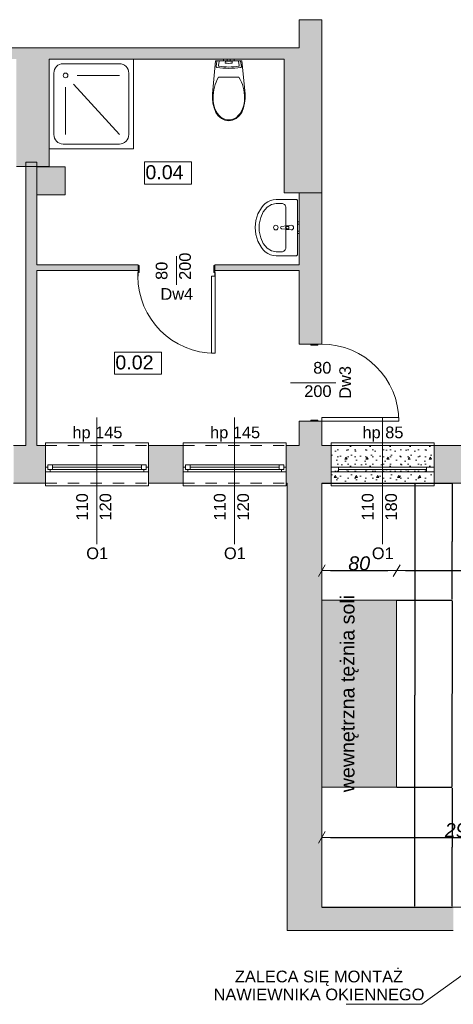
# Model space of a CAD drawing. Header units: millimetres. Extents: x 922208 to 1069538, y -182208 to -99877.
# Tile 224 of 256: x 967882 to 972512, y -145371 to -134852. Entities that reach past the tile are written whole.
import ezdxf

# ---------------------------------------------------------------- set-up
doc = ezdxf.new("R2010")
doc.units = ezdxf.units.MM
doc.header["$MEASUREMENT"] = 0
doc.linetypes.add('HIDDEN', pattern=[20, 10, -10])
doc.linetypes.add('Przerywana', pattern=[240, 120, -120])
for name, color, linetype, lineweight in [('IS_POWRÓT', 5, 'HIDDEN', 30), ('Nowe_0_Nr_pióra__75', 6, 'Continuous', 15), ('Nowe_210-A Pomieszczenia_Nr_pióra__41', 7, 'Continuous', 15), ('Nowe_220-A Ściany_Nr_pióra__19', 255, 'Continuous', 0), ('Nowe_220-A Ściany_Nr_pióra__20', 1, 'Continuous', 13), ('Nowe_220-A Ściany_Nr_pióra__23', 7, 'Continuous', 15), ('Nowe_220-A Ściany_Nr_pióra__27', 7, 'Continuous', 25), ('Nowe_220-A Ściany_Nr_pióra__3', 7, 'Continuous', 13), ('Nowe_220-A Ściany_Nr_pióra__41', 7, 'Continuous', 15), ('Nowe_220-A Ściany_Nr_pióra__60', 230, 'Continuous', 13), ('Nowe_220-A Ściany_Nr_pióra__7', 7, 'Continuous', 13)]:
    doc.layers.add(name, color=color, linetype=linetype, lineweight=lineweight)
doc.layers.add('Nowe_220-A Ściany_Nr_pióra__118', color=7, linetype='Continuous', lineweight=13, true_color=0x573938)
doc.layers.add('Nowe_220-A Ściany_Nr_pióra__45', color=7, linetype='Continuous', lineweight=15, true_color=0x40a5ff)
doc.layers.add('Nowe_299-A Wymiary Opisy', color=7, linetype='Continuous')
doc.styles.add('STYL_AUTOMATYCZNY_1', font='arial.ttf')
doc.styles.add('STYL_AUTOMATYCZNY_3', font='ariali.ttf')
doc.dimstyles.new('STYL_AUTOMATYCZNY__1', dxfattribs={"dimtxt": 150, "dimasz": 95, "dimexe": 0.18, "dimexo": 0.0625, "dimgap": 0, "dimtad": 1, "dimtih": 1, "dimtoh": 1, "dimdec": 0, "dimlfac": 0.1, "dimzin": 0, "dimdsep": 46, "dimtxsty": 'STYL_AUTOMATYCZNY_3', "dimblk": 'ARROWHEAD_2', "dimblk1": 'ARROWHEAD_2', "dimblk2": 'ARROWHEAD_2', "dimcen": 0.09, "dimse1": 1, "dimse2": 1, "dimclrd": 7, "dimclre": 7, "dimclrt": 7, "dimadec": 1, "dimazin": 0, "dimtfac": 1, "dimtdec": 4, "dimtmove": 0, "dimatfit": 3, "dimfxl": 1, "dimtolj": 1, "dimtzin": 0, "dimarcsym": 0})
doc.dimstyles.new('STYL_AUTOMATYCZNY__2', dxfattribs={"dimtxt": 0.18, "dimasz": 9.12, "dimexe": 0.18, "dimexo": 0.0625, "dimgap": 0, "dimtad": 0, "dimtih": 1, "dimtoh": 1, "dimdec": 4, "dimzin": 0, "dimdsep": 46, "dimtxsty": 'Standard', "dimcen": 0.09, "dimadec": 0, "dimazin": 0, "dimtfac": 1, "dimtdec": 4, "dimtmove": 0, "dimatfit": 3, "dimldrblk": 'ARROWHEAD_5', "dimfxl": 1, "dimtolj": 1, "dimtzin": 0, "dimarcsym": 0})

# ---------------------------------------------------------------- blocks, each defined once
blk = doc.blocks.new('ARROWHEAD_2')
at = {"color": 0, "linetype": 'Continuous', "lineweight": 0}
for p, q in [((0, 0), (-1, 0)), ((-0.38, -0.66), (0.38, 0.66))]:
    blk.add_line(p, q, dxfattribs=at)
blk = doc.blocks.new('*D518')
at = {"layer": 'Defpoints', "color": 0, "linetype": 'Continuous', "lineweight": 30, "transparency": 16777216}
for p in [(974087, -117035), (971107, -117780), (974087, -117780)]:
    blk.add_point(p, dxfattribs=at)
at = {"layer": 'Nowe_299-A Wymiary Opisy', "color": 7, "linetype": 'Continuous', "lineweight": -2, "transparency": 16777216}
blk.add_line((971202, -117035), (973992, -117035), dxfattribs=at)
at = {"layer": 'Nowe_299-A Wymiary Opisy', "color": 7, "linetype": 'Continuous', "lineweight": -2, "transparency": 16777216, "xscale": 95, "yscale": 95, "zscale": 95, "rotation": 180}
blk.add_blockref('ARROWHEAD_2', (971107, -117035), dxfattribs=at)
at = {"layer": 'Nowe_299-A Wymiary Opisy', "color": 7, "linetype": 'Continuous', "lineweight": -2, "transparency": 16777216, "xscale": 95, "yscale": 95, "zscale": 95}
blk.add_blockref('ARROWHEAD_2', (974087, -117035), dxfattribs=at)
at = {"layer": 'Nowe_299-A Wymiary Opisy', "color": 7, "linetype": 'Continuous', "lineweight": 5, "transparency": 16777216, "insert": (972596, -116959), "char_height": 150, "attachment_point": 5, "style": 'STYL_AUTOMATYCZNY_3'}
blk.add_mtext('\\A1;298', dxfattribs=at)
blk = doc.blocks.new('*D521')
at = {"layer": 'Defpoints', "color": 0, "linetype": 'Continuous', "lineweight": 30, "transparency": 16777216}
for p in [(971107, -113250), (972101, -113250), (971107, -117780)]:
    blk.add_point(p, dxfattribs=at)
at = {"layer": 'Nowe_299-A Wymiary Opisy', "color": 0, "linetype": 'Continuous', "lineweight": -2, "transparency": 16777216}
for p, q in [((971107, -113250), (972101, -113250)), ((972101, -113259), (972101, -115515)), ((972101, -117771), (972101, -115516)), ((971107, -117780), (972101, -117780))]:
    blk.add_line(p, q, dxfattribs=at)
at = {"layer": 'Nowe_299-A Wymiary Opisy', "color": 0, "linetype": 'Continuous', "lineweight": 30, "transparency": 16777216}
for points in [[(972100, -113259), (972103, -113259), (972101, -113250)], [(972100, -117771), (972103, -117771), (972101, -117780)]]:
    blk.add_solid(points, dxfattribs=at)
at = {"layer": 'Nowe_299-A Wymiary Opisy', "color": 0, "linetype": 'Continuous', "lineweight": 5, "transparency": 16777216, "insert": (972101, -115516), "char_height": 0.18, "attachment_point": 5, "rotation": 90}
blk.add_mtext('\\A1;4530.0000', dxfattribs=at)
blk = doc.blocks.new('ARROWHEAD_5')
at = {"linetype": 'Continuous', "lineweight": 0}
blk.add_hatch(color=0, dxfattribs=at).paths.add_polyline_path([(-1, 0.2679), (0, 0), (-1, -0.2679)])
at = {"color": 0, "linetype": 'Continuous', "lineweight": 0}
blk.add_line((0, 0), (-1, 0), dxfattribs=at)
blk = doc.blocks.new('*D525')
at = {"layer": 'Defpoints', "color": 0, "linetype": 'Continuous', "lineweight": 30, "transparency": 16777216}
for p in [(971907, -114185), (971107, -114500), (971907, -114500)]:
    blk.add_point(p, dxfattribs=at)
at = {"layer": 'Nowe_299-A Wymiary Opisy', "color": 7, "linetype": 'Continuous', "lineweight": -2, "transparency": 16777216}
blk.add_line((971202, -114185), (971812, -114185), dxfattribs=at)
at = {"layer": 'Nowe_299-A Wymiary Opisy', "color": 7, "linetype": 'Continuous', "lineweight": -2, "transparency": 16777216, "xscale": 95, "yscale": 95, "zscale": 95, "rotation": 180}
blk.add_blockref('ARROWHEAD_2', (971107, -114185), dxfattribs=at)
at = {"layer": 'Nowe_299-A Wymiary Opisy', "color": 7, "linetype": 'Continuous', "lineweight": -2, "transparency": 16777216, "xscale": 95, "yscale": 95, "zscale": 95}
blk.add_blockref('ARROWHEAD_2', (971907, -114185), dxfattribs=at)
at = {"layer": 'Nowe_299-A Wymiary Opisy', "color": 7, "linetype": 'Continuous', "lineweight": 5, "transparency": 16777216, "insert": (971507, -114109), "char_height": 150, "attachment_point": 5, "style": 'STYL_AUTOMATYCZNY_3'}
blk.add_mtext('\\A1;80', dxfattribs=at)
blk = doc.blocks.new('*D526')
at = {"layer": 'Defpoints', "color": 0, "linetype": 'Continuous', "lineweight": 30, "transparency": 16777216}
for p in [(974087, -113250), (974087, -114185), (971907, -114500)]:
    blk.add_point(p, dxfattribs=at)
at = {"layer": 'Nowe_299-A Wymiary Opisy', "color": 7, "linetype": 'Continuous', "lineweight": -2, "transparency": 16777216}
blk.add_line((972002, -114185), (973992, -114185), dxfattribs=at)
at = {"layer": 'Nowe_299-A Wymiary Opisy', "color": 7, "linetype": 'Continuous', "lineweight": -2, "transparency": 16777216, "xscale": 95, "yscale": 95, "zscale": 95, "rotation": 180}
blk.add_blockref('ARROWHEAD_2', (971907, -114185), dxfattribs=at)
at = {"layer": 'Nowe_299-A Wymiary Opisy', "color": 7, "linetype": 'Continuous', "lineweight": -2, "transparency": 16777216, "xscale": 95, "yscale": 95, "zscale": 95}
blk.add_blockref('ARROWHEAD_2', (974087, -114185), dxfattribs=at)
at = {"layer": 'Nowe_299-A Wymiary Opisy', "color": 7, "linetype": 'Continuous', "lineweight": 5, "transparency": 16777216, "insert": (972997, -114109), "char_height": 150, "attachment_point": 5, "style": 'STYL_AUTOMATYCZNY_3'}
blk.add_mtext('\\A1;218', dxfattribs=at)
blk = doc.blocks.new('*D527')
at = {"layer": 'Defpoints', "color": 0, "linetype": 'Continuous', "lineweight": 30, "transparency": 16777216}
for p in [(971907, -116500), (972500, -116500), (971107, -117780)]:
    blk.add_point(p, dxfattribs=at)
at = {"layer": 'Nowe_299-A Wymiary Opisy', "color": 0, "linetype": 'Continuous', "lineweight": -2, "transparency": 16777216}
for p, q in [((971907, -116500), (972500, -116500)), ((972500, -116509), (972500, -117140)), ((972500, -117771), (972500, -117141)), ((971107, -117780), (972500, -117780))]:
    blk.add_line(p, q, dxfattribs=at)
at = {"layer": 'Nowe_299-A Wymiary Opisy', "color": 0, "linetype": 'Continuous', "lineweight": 30, "transparency": 16777216}
for points in [[(972499, -116509), (972502, -116509), (972500, -116500)], [(972499, -117771), (972502, -117771), (972500, -117780)]]:
    blk.add_solid(points, dxfattribs=at)
at = {"layer": 'Nowe_299-A Wymiary Opisy', "color": 0, "linetype": 'Continuous', "lineweight": 5, "transparency": 16777216, "insert": (972500, -117141), "char_height": 0.18, "attachment_point": 5, "rotation": 90}
blk.add_mtext('\\A1;1280.0000', dxfattribs=at)
blk = doc.blocks.new('*D528')
at = {"layer": 'Defpoints', "color": 0, "linetype": 'Continuous', "lineweight": 30, "transparency": 16777216}
for p in [(971907, -114500), (972500, -114500), (971907, -116500)]:
    blk.add_point(p, dxfattribs=at)
at = {"layer": 'Nowe_299-A Wymiary Opisy', "color": 0, "linetype": 'Continuous', "lineweight": -2, "transparency": 16777216}
for p, q in [((971907, -114500), (972500, -114500)), ((972500, -114509), (972500, -115500)), ((972500, -116491), (972500, -115501)), ((971907, -116500), (972500, -116500))]:
    blk.add_line(p, q, dxfattribs=at)
at = {"layer": 'Nowe_299-A Wymiary Opisy', "color": 0, "linetype": 'Continuous', "lineweight": 30, "transparency": 16777216}
for points in [[(972499, -114509), (972502, -114509), (972500, -114500)], [(972499, -116491), (972502, -116491), (972500, -116500)]]:
    blk.add_solid(points, dxfattribs=at)
at = {"layer": 'Nowe_299-A Wymiary Opisy', "color": 0, "linetype": 'Continuous', "lineweight": 5, "transparency": 16777216, "insert": (972500, -115501), "char_height": 0.18, "attachment_point": 5, "rotation": 90}
blk.add_mtext('\\A1;2000.0000', dxfattribs=at)
blk = doc.blocks.new('*D529')
at = {"layer": 'Defpoints', "color": 0, "linetype": 'Continuous', "lineweight": 30, "transparency": 16777216}
for p in [(971107, -113250), (972500, -113250), (971907, -114500)]:
    blk.add_point(p, dxfattribs=at)
at = {"layer": 'Nowe_299-A Wymiary Opisy', "color": 0, "linetype": 'Continuous', "lineweight": -2, "transparency": 16777216}
for p, q in [((971107, -113250), (972500, -113250)), ((972500, -113259), (972500, -113875)), ((972500, -114491), (972500, -113876)), ((971907, -114500), (972500, -114500))]:
    blk.add_line(p, q, dxfattribs=at)
at = {"layer": 'Nowe_299-A Wymiary Opisy', "color": 0, "linetype": 'Continuous', "lineweight": 30, "transparency": 16777216}
for points in [[(972499, -113259), (972502, -113259), (972500, -113250)], [(972499, -114491), (972502, -114491), (972500, -114500)]]:
    blk.add_solid(points, dxfattribs=at)
at = {"layer": 'Nowe_299-A Wymiary Opisy', "color": 0, "linetype": 'Continuous', "lineweight": 5, "transparency": 16777216, "insert": (972500, -113876), "char_height": 0.18, "attachment_point": 5, "rotation": 90}
blk.add_mtext('\\A1;1250.0000', dxfattribs=at)
blk = doc.blocks.new('parter01')
at = {"layer": 'Nowe_220-A Ściany_Nr_pióra__118', "linetype": 'Continuous', "lineweight": 0, "true_color": 0x573938}
h = blk.add_hatch(dxfattribs=at)
h.set_pattern_fill('BETON_LEKKI', color=39, scale=10, style=0, pattern_type=2)
h.set_pattern_definition([(0, (889452.8, -161761.4), (0, 389.7114), [24.375, -200.625]), (0, (889565.3, -161566.55), (0, 389.7114), [24.375, -200.625]), (60, (889452.8, -161761.4), (-337.5, 194.8557), [24.375, -200.625]), (60, (889677.8, -161761.4), (-337.5, 194.8557), [24.375, -200.625]), (120, (889477.17, -161761.4), (337.5, 194.8557), [24.375, -200.625]), (120, (889702.17, -161761.4), (337.5, 194.8557), [24.375, -200.625]), (0, (889452.795, -161723.9), (0, 75), [0, -75, 0, -112.5]), (45, (889490.295, -161723.9), (-53.03301, 53.03301), [0, -56.25, 0, -93.75])])
h.paths.add_polyline_path([(972306.55073, -113250.02068), (972306.55073, -112850.02068), (971206.55073, -112850.02068), (971206.55073, -113250.02068)])
at = {"layer": 'Nowe_220-A Ściany_Nr_pióra__118', "linetype": 'Continuous', "lineweight": 0, "true_color": 0x150e0e}
blk.add_hatch(color=28, dxfattribs=at).paths.add_polyline_path([(971106.55073, -116500.02068), (971906.55073, -116500.02068), (971906.55073, -114500.02068), (971106.55073, -114500.02068)])
at = {"layer": 'Nowe_220-A Ściany_Nr_pióra__19', "linetype": 'Continuous', "lineweight": 0}
for points in [[(971106.55073, -108600.02068), (971106.55073, -108300.02068), (970866.55073, -108300.02068), (970866.55073, -108600.02068)], [(970706.55073, -108600.02075), (965046.55068, -108600.02075), (965046.55068, -108720.02068), (970706.55073, -108720.02068)], [(971106.55073, -110150.02068), (971106.55073, -108600.02068), (970706.55073, -108600.02068), (970706.55073, -110150.02068)], [(967846.55073, -108720.02068), (967846.55073, -109870.02068), (968196.55073, -109870.02068), (968196.55073, -108720.02068)], [(968066.55073, -112850.02068), (968066.55073, -109820.3546), (967946.55073, -109820.3546), (967946.55073, -112850.02068)], [(968066.55073, -109872.57718), (968066.55073, -110172.57718), (968366.55073, -110172.57718), (968366.55073, -109872.57718)], [(971106.55074, -110150.02068), (970866.55073, -110150.02068), (970866.55073, -111767.85763), (971106.55074, -111767.85763)], [(968066.55073, -110920.02067), (968066.55073, -110980.02068), (969146.55074, -110980.02068), (969146.55074, -110920.02067)], [(969966.55072, -110920.02067), (969966.55072, -110980.02068), (970866.55073, -110980.02068), (970866.55073, -110920.02067)], [(970866.55073, -112850.02068), (971106.55074, -112850.02068), (971106.55074, -112587.85762), (970866.55073, -112587.85762)], [(967816.55071, -113250.02068), (968157.40113, -113250.02068), (968157.40113, -112850.0207), (967816.55071, -112850.0207)], [(969257.40112, -113250.02068), (969627.2923, -113250.02068), (969627.2923, -112850.02069), (969257.40112, -112850.02069)], [(970727.29229, -113250.02068), (971206.55079, -113250.02068), (971206.55079, -112850.02069), (970727.29229, -112850.02069)], [(972306.55066, -113250.02068), (972706.5507, -113250.02068), (972706.5507, -112850.02065), (972306.55066, -112850.02076)], [(971106.55073, -117780.02068), (971106.55073, -113250.02068), (970736.55073, -113250.02068), (970736.55073, -117780.02068)], [(971106.55073, -117780.02068), (970736.55073, -118030.02068), (971106.55073, -118030.02068)], [(971106.55073, -117780.02068), (970736.55073, -117780.02068), (970736.55073, -118030.02068)], [(971106.55073, -117780.02063), (971106.55073, -118030.02068), (972511.55072, -118030.02068), (972511.55072, -117780.02063)]]:
    blk.add_hatch(color=255, dxfattribs=at).paths.add_polyline_path(points)
at = {"layer": 'Nowe_0_Nr_pióra__75', "color": 6, "linetype": 'Continuous', "lineweight": 0}
for p, q in [((970011.38468, -108744.76807), (970004.13727, -108789.8435)), ((970213.35207, -108741.08931), (970015.52956, -108741.08931)), ((970057.44082, -108720.02068), (970074.13573, -108720.02068)), ((970057.44082, -108740.02068), (970057.44082, -108720.02068)), ((970057.44082, -108740.02068), (970074.13573, -108740.02068)), ((970074.13573, -108720.02068), (970098.44082, -108720.02068)), ((970074.13573, -108740.02068), (970098.44082, -108740.02068)), ((970079.09346, -108745.4338), (970076.608, -108760.8949)), ((970148.08929, -108744.17206), (970080.79235, -108744.17206)), ((970098.44082, -108720.02068), (970103.12711, -108720.02068)), ((970098.44082, -108740.02068), (970098.44082, -108720.02068)), ((970098.44082, -108740.02068), (970103.12711, -108740.02068)), ((970103.12711, -108720.02068), (970114.44082, -108720.02068)), ((970103.12711, -108740.02068), (970114.44082, -108740.02068)), ((970114.44082, -108720.02068), (970125.75452, -108720.02068)), ((970114.44082, -108740.02068), (970125.75452, -108740.02068)), ((970125.75452, -108720.02068), (970130.44082, -108720.02068)), ((970125.75452, -108740.02068), (970130.44082, -108740.02068)), ((970130.44082, -108740.02068), (970130.44082, -108720.02068)), ((970130.44082, -108720.02068), (970154.7459, -108720.02068)), ((970130.44082, -108740.02068), (970154.7459, -108740.02068)), ((970152.27364, -108760.8949), (970149.78817, -108745.4338)), ((970154.7459, -108720.02068), (970171.44082, -108720.02068)), ((970154.7459, -108740.02068), (970171.44082, -108740.02068)), ((970171.44082, -108740.02068), (970171.44082, -108720.02068)), ((970224.74436, -108789.8435), (970217.49696, -108744.76807)), ((968346.55073, -108770.02068), (968946.55073, -108770.02068)), ((968246.55073, -109528.15564), (968246.55073, -108870.02068)), ((968496.55073, -108895.02068), (968946.55073, -108895.02068)), ((969046.55073, -108870.02068), (969046.55073, -109528.15564)), ((970114.44082, -108913.06381), (970005.49937, -108913.06381)), ((970223.38274, -108913.06467), (970114.44082, -108913.06381)), ((968371.55073, -109020.02068), (968371.55073, -109528.15564)), ((968455.39668, -108987.72914), (968946.55073, -109528.15564)), ((968946.55073, -109628.15564), (968346.55073, -109628.15564)), ((970522.71483, -110303.52921), (970483.39026, -110351.82189)), ((970570.0465, -110272.89444), (970522.71483, -110303.52921)), ((970621.55073, -110262.39944), (970570.0465, -110272.89444)), ((970677.80073, -110262.39944), (970621.55073, -110262.39944)), ((970724.67573, -110307.85399), (970724.67573, -110735.12671)), ((970455.25863, -110413.8601), (970440.599, -110484.61787)), ((970483.39026, -110351.82189), (970455.25863, -110413.8601)), ((970440.599, -110484.61787), (970440.599, -110558.36283)), ((970741.14472, -110507.89035), (970756.01532, -110507.89035)), ((970756.01532, -110535.09035), (970741.14472, -110535.09035)), ((970756.01532, -110507.89035), (970756.01532, -110535.09035)), ((970440.599, -110558.36283), (970455.25863, -110629.1206)), ((970455.25863, -110629.1206), (970483.39026, -110691.15881)), ((970483.39026, -110691.15881), (970522.71483, -110739.45149)), ((970522.71483, -110739.45149), (970570.0465, -110770.08626)), ((970570.0465, -110770.08626), (970621.55073, -110780.58126)), ((970621.55073, -110780.58126), (970677.80073, -110780.58126))]:
    blk.add_line(p, q, dxfattribs=at)
for points in [[(969096.55073, -108720.02068), (969096.55073, -109678.15564), (968196.55073, -109678.15564), (968196.55073, -108720.02068)], [(969945.01717, -109193.44608), (969957.42229, -109243.19275), (969976.44319, -109290.13079), (970002.04097, -109327.32636), (970035.08377, -109355.84447), (970073.39228, -109373.80423), (970114.44082, -109380.02125), (970155.48935, -109373.80423), (970193.79786, -109355.84447), (970226.84066, -109327.32636), (970252.43844, -109290.13079), (970271.45934, -109243.19275), (970283.86446, -109193.44608), (970289.35219, -109142.10026), (970287.78912, -109090.40368), (970255.41561, -108740.02068), (969973.46602, -108740.02068), (969941.09251, -109090.40368), (969939.52944, -109142.10026)], [(970018.62354, -108814.02374), (970050.43574, -108817.34148), (970082.40018, -108819.33529), (970114.44082, -108820.00041), (970146.48145, -108819.33529), (970178.44589, -108817.34148), (970210.25809, -108814.02374), (970241.8424, -108809.38996), (970245.34462, -108808.20193), (970248.08108, -108805.99473), (970249.66281, -108803.08212), (970249.86498, -108799.87808), (970240.83231, -108743.69914), (970240.279, -108742.25576), (970239.16553, -108741.06956), (970237.63364, -108740.29152), (970235.87831, -108740.02068), (969993.00332, -108740.02068), (969991.24799, -108740.29152), (969989.7161, -108741.06956), (969988.60263, -108742.25576), (969988.04932, -108743.69914), (969979.01665, -108799.87808), (969979.21882, -108803.08212), (969980.80055, -108805.99473), (969983.53701, -108808.20193), (969987.03923, -108809.38996)], [(970621.55073, -110821.49035), (970837.17573, -110821.49035), (970838.80368, -110821.35224), (970840.38217, -110820.9421), (970841.86323, -110820.2724), (970843.20186, -110819.36348), (970844.3574, -110818.24297), (970845.29472, -110816.9449), (970845.98535, -110815.50872), (970846.4083, -110813.97806), (970846.55073, -110812.39944), (970846.55073, -110521.49035), (970846.55073, -110230.58126), (970846.4083, -110229.00264), (970845.98535, -110227.47199), (970845.29472, -110226.0358), (970844.3574, -110224.73774), (970843.20186, -110223.61722), (970841.86323, -110222.7083), (970840.38217, -110222.0386), (970838.80368, -110221.62846), (970837.17573, -110221.49035), (970621.55073, -110221.49035), (970589.78621, -110224.15479), (970558.96535, -110232.06894), (970530.00379, -110244.99769), (970503.76193, -110262.55695), (970481.01935, -110284.22506), (970462.4517, -110309.35832), (970426.31008, -110375.43451), (970404.06179, -110447.05067), (970396.55073, -110521.49035), (970404.06179, -110595.93004), (970426.31008, -110667.54619), (970462.4517, -110733.62238), (970481.01935, -110758.75564), (970503.76193, -110780.42375), (970530.00379, -110797.98302), (970558.96535, -110810.91177), (970589.78621, -110818.82592)], [(970846.55073, -110457.99035), (970846.55073, -110484.99035), (970866.55073, -110484.99035), (970866.55073, -110457.99035)], [(970846.55073, -110557.99035), (970846.55073, -110584.99035), (970866.55073, -110584.99035), (970866.55073, -110557.99035)]]:
    blk.add_lwpolyline(points, close=True, dxfattribs=at)
blk.add_lwpolyline([(970780.92573, -110496.49035), (970738.97292, -110500.49035, 0.1210195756), (970729.45947, -110503.76058), (970676.52573, -110510.39035, 0.8825662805), (970676.52573, -110532.59035), (970729.45947, -110539.22012, 0.1210195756), (970738.97292, -110542.49035), (970780.92573, -110546.49035, 1)], format="xyb", close=True, dxfattribs=at)
for centre in [(968371.55073, -108895.02068), (970616.87073, -110521.49035)]:
    blk.add_circle(centre, 25, dxfattribs=at)
for centre, radius, start, end in [((968346.55073, -108870.02068), 100, 90, 180), ((968946.55073, -108870.02068), 100, 0, 90), ((968346.55073, -109528.15564), 100, 180, 270), ((968946.55073, -109528.15564), 100, 270, 0), ((970740.87284, -110521.49035), 21.08577, 122.771025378, 237.228974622), ((970741.14472, -110521.49035), 13.6, 90, 270)]:
    blk.add_arc(centre, radius, start, end, dxfattribs=at)
for centre, major_axis, ratio, start_param, end_param in [((970015.58596, -108744.66601), (4.203, 0), 0.8510638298, 1.5842153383, 3.1701288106), ((970079.392, -108761.2336), (2.8123, 0), 0.8510638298, 2.9996058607, 4.3650010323), ((970080.79265, -108745.63164), (1.71502, 0), 0.8510638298, 1.5709729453, 3.0056231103), ((970148.08898, -108745.63164), (1.71502, 0), 0.8510638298, 0.1359695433, 1.5706197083), ((970149.48963, -108761.2336), (2.8123, 0), 0.8510638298, 5.0597769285, 6.4251721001), ((970213.29567, -108744.66601), (4.203, 0), 0.8510638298, 6.2546491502, 7.8405626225), ((970011.83536, -108790.92041), (7.8014, 0), 0.8510638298, 2.9786763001, 4.5787968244), ((970114.44082, -108340.98712), (546.32491, 0), 0.8510638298, 4.5215198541, 4.9032581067), ((970114.44082, -108604.89518), (189.78876, 0), 0.8510638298, 4.521514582, 4.9032633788), ((970217.04627, -108790.92041), (7.8014, 0), 0.8510638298, 4.8459811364, 6.4461016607), ((970372.53627, -109127.95756), (0, 425.51562), 0.9993765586, 1.0413915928, 1.594412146), ((969856.34536, -109127.95756), (0, 425.5156), 0.9993765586, 4.6887708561, 5.2417914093), ((970203.9013, -109152.32416), (0, 257.05591), 0.9993765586, 1.5150650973, 2.4156536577), ((970024.98033, -109152.32416), (0, 257.05581), 0.9993765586, 3.867527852, 4.7681164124), ((970115.25363, -109232.77589), (0, 138.60813), 0.9993765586, 2.5090881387, 3.1357319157), ((970113.62898, -109232.77892), (0, 138.6051), 0.9993765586, 3.1474535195, 3.7740972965), ((970677.80073, -110307.85399), (46.875, 0), 0.9696969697, 0, 1.5707963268), ((970677.80073, -110735.12671), (46.875, 0), 0.9696969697, 4.7123889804, 6.2831853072)]:
    blk.add_ellipse(centre, major_axis=major_axis, ratio=ratio, start_param=start_param, end_param=end_param, dxfattribs=at)
at = {"layer": 'Nowe_210-A Pomieszczenia_Nr_pióra__41', "color": 7, "linetype": 'Continuous', "lineweight": 0}
for p, q in [((969216.36073, -109820.02068), (969716.74073, -109820.02068)), ((969216.36073, -110055.73518), (969216.36073, -109820.02068)), ((969716.74073, -109820.02068), (969716.74073, -110055.73518)), ((969716.74073, -110055.73518), (969216.36073, -110055.73518)), ((968895.66029, -111851.68666), (969396.04029, -111851.68666)), ((968895.66029, -112087.40116), (968895.66029, -111851.68666)), ((969396.04029, -111851.68666), (969396.04029, -112087.40116)), ((969396.04029, -112087.40116), (968895.66029, -112087.40116))]:
    blk.add_line(p, q, dxfattribs=at)
at = {"layer": 'Nowe_220-A Ściany_Nr_pióra__20', "color": 1, "linetype": 'Continuous', "lineweight": 0}
for p, q in [((971106.55073, -117780.02068), (971106.55073, -113250.02068)), ((971106.55073, -113250.02068), (974086.55073, -113250.02068)), ((974086.55073, -117780.02068), (971106.55073, -117780.02068))]:
    blk.add_line(p, q, dxfattribs=at)
blk.add_lwpolyline([(972306.55073, -113250.02068), (971206.55073, -113250.02068), (971206.55073, -112850.02068), (972306.55073, -112850.02068)], close=True, dxfattribs=at)
at = {"layer": 'Nowe_220-A Ściany_Nr_pióra__23', "color": 7, "linetype": 'Continuous', "lineweight": 0}
for p, q in [((969146.55073, -111040.02068), (969146.55073, -110925.02068)), ((969146.55073, -110925.02068), (969156.55073, -110925.02068)), ((969156.55073, -110925.02068), (969156.55073, -111000.02068)), ((969956.55073, -111000.02068), (969956.55073, -110925.02068)), ((969956.55073, -110925.02068), (969966.55073, -110925.02068)), ((969966.55073, -110925.02068), (969966.55073, -111040.02068)), ((969156.55073, -111000.02068), (969144.55073, -111000.02068)), ((969144.55073, -111000.02068), (969144.55073, -111040.02068)), ((969144.55073, -111040.02068), (969146.55073, -111040.02068)), ((969968.55073, -111000.02068), (969956.55073, -111000.02068)), ((969966.55073, -111040.02068), (969968.55073, -111040.02068)), ((969968.55073, -111040.02068), (969968.55073, -111000.02068)), ((971106.55073, -111767.85762), (970991.55073, -111767.85762)), ((970991.55073, -111767.85762), (970991.55073, -111777.85762)), ((970991.55073, -111777.85762), (971066.55073, -111777.85762)), ((971066.55073, -111777.85762), (971066.55073, -111765.85762)), ((971066.55073, -111765.85762), (971106.55073, -111765.85762)), ((971106.55073, -111765.85762), (971106.55073, -111767.85762)), ((971066.55073, -112577.85762), (970991.55073, -112577.85762)), ((970991.55073, -112577.85762), (970991.55073, -112587.85762)), ((970991.55073, -112587.85762), (971106.55073, -112587.85762)), ((971066.55073, -112589.85762), (971066.55073, -112577.85762)), ((971106.55073, -112589.85762), (971066.55073, -112589.85762)), ((971106.55073, -112587.85762), (971106.55073, -112589.85762)), ((968182.40111, -113055.02068), (968232.40111, -113055.02068)), ((968182.40111, -113105.02068), (968182.40111, -113055.02068)), ((968232.40111, -113055.02068), (968232.40111, -113105.02068)), ((968232.40111, -113055.02068), (969182.40111, -113055.02068)), ((969182.40111, -113105.02068), (969182.40111, -113055.02068)), ((969182.40111, -113055.02068), (969232.40111, -113055.02068)), ((969232.40111, -113055.02068), (969232.40111, -113105.02068)), ((969652.29229, -113055.02068), (969702.29229, -113055.02068)), ((969652.29229, -113105.02068), (969652.29229, -113055.02068)), ((969702.29229, -113055.02068), (969702.29229, -113105.02068)), ((969702.29229, -113055.02068), (970652.29229, -113055.02068)), ((970652.29229, -113105.02068), (970652.29229, -113055.02068)), ((970652.29229, -113055.02068), (970702.29229, -113055.02068)), ((970702.29229, -113055.02068), (970702.29229, -113105.02068)), ((968157.40111, -113080.02068), (968182.40111, -113080.02068)), ((968207.40111, -113130.02068), (968157.40111, -113130.02068)), ((968182.40111, -113080.02068), (968182.40111, -113105.02068)), ((968182.40111, -113105.02068), (968207.40111, -113105.02068)), ((968232.40111, -113105.02068), (968182.40111, -113105.02068)), ((968207.40111, -113105.02068), (968207.40111, -113130.02068)), ((968232.40111, -113080.02068), (969182.40111, -113080.02068)), ((969182.40111, -113105.02068), (968232.40111, -113105.02068)), ((969232.40111, -113105.02068), (969182.40111, -113105.02068)), ((969207.40111, -113130.02068), (969207.40111, -113105.02068)), ((969207.40111, -113105.02068), (969232.40111, -113105.02068)), ((969257.40111, -113130.02068), (969207.40111, -113130.02068)), ((969232.40111, -113105.02068), (969232.40111, -113080.02068)), ((969232.40111, -113080.02068), (969257.40111, -113080.02068)), ((969627.29229, -113080.02068), (969652.29229, -113080.02068)), ((969677.29229, -113130.02068), (969627.29229, -113130.02068)), ((969652.29229, -113080.02068), (969652.29229, -113105.02068)), ((969652.29229, -113105.02068), (969677.29229, -113105.02068)), ((969702.29229, -113105.02068), (969652.29229, -113105.02068)), ((969677.29229, -113105.02068), (969677.29229, -113130.02068)), ((969702.29229, -113080.02068), (970652.29229, -113080.02068)), ((970652.29229, -113105.02068), (969702.29229, -113105.02068)), ((970702.29229, -113105.02068), (970652.29229, -113105.02068)), ((970677.29229, -113130.02068), (970677.29229, -113105.02068)), ((970677.29229, -113105.02068), (970702.29229, -113105.02068)), ((970727.29229, -113130.02068), (970677.29229, -113130.02068)), ((970702.29229, -113105.02068), (970702.29229, -113080.02068)), ((970702.29229, -113080.02068), (970727.29229, -113080.02068)), ((971286.55073, -113080.02068), (971206.55073, -113080.02068)), ((971206.55073, -113130.02068), (971286.55073, -113130.02068)), ((971286.55073, -113130.02068), (971286.55073, -113080.02068)), ((972306.55073, -113080.02068), (972226.55073, -113080.02068)), ((972226.55073, -113080.02068), (972226.55073, -113130.02068)), ((972226.55073, -113130.02068), (972306.55073, -113130.02068))]:
    blk.add_line(p, q, dxfattribs=at)
at = {"layer": 'Nowe_220-A Ściany_Nr_pióra__27', "color": 7, "linetype": 'Continuous', "lineweight": 0}
for p, q in [((969146.55073, -110925.02068), (969146.55073, -110920.02068)), ((969146.55073, -110925.02068), (969146.55073, -110920.02068)), ((969146.55073, -110980.02068), (969146.55073, -110925.02068)), ((969146.55073, -110980.02068), (969146.55073, -110925.02068)), ((969146.55073, -110980.02068), (969146.55073, -110925.02068)), ((969966.55073, -110925.02068), (969966.55073, -110920.02068)), ((969966.55073, -110925.02068), (969966.55073, -110920.02068)), ((969966.55073, -110980.02068), (969966.55073, -110925.02068)), ((969966.55073, -110980.02068), (969966.55073, -110925.02068)), ((969966.55073, -110980.02068), (969966.55073, -110925.02068)), ((970991.55073, -111767.85762), (970866.55073, -111767.85762)), ((970991.55073, -111767.85762), (970866.55073, -111767.85762)), ((971106.55073, -111767.85762), (970991.55073, -111767.85762)), ((971106.55073, -111767.85762), (970991.55073, -111767.85762)), ((971106.55073, -111767.85762), (970991.55073, -111767.85762)), ((970991.55073, -112587.85762), (970866.55073, -112587.85762)), ((970991.55073, -112587.85762), (970866.55073, -112587.85762)), ((971106.55073, -112587.85762), (970991.55073, -112587.85762)), ((971106.55073, -112587.85762), (970991.55073, -112587.85762)), ((971106.55073, -112587.85762), (970991.55073, -112587.85762)), ((968157.40111, -113080.02068), (968157.40111, -112850.02068)), ((968157.40111, -113080.02068), (968157.40111, -112850.02068)), ((969257.40111, -113080.02068), (969257.40111, -112850.02068)), ((969257.40111, -113080.02068), (969257.40111, -112850.02068)), ((969627.29229, -113080.02068), (969627.29229, -112850.02068)), ((969627.29229, -113080.02068), (969627.29229, -112850.02068)), ((970727.29229, -113080.02068), (970727.29229, -112850.02068)), ((970727.29229, -113080.02068), (970727.29229, -112850.02068)), ((971206.55073, -113080.02068), (971206.55073, -112850.02068)), ((971206.55073, -113080.02068), (971206.55073, -112850.02068)), ((972306.55073, -113080.02068), (972306.55073, -112850.02068)), ((972306.55073, -113080.02068), (972306.55073, -112850.02068)), ((968157.40111, -113130.02068), (968157.40111, -113080.02068)), ((968157.40111, -113130.02068), (968157.40111, -113080.02068)), ((968157.40111, -113130.02068), (968157.40111, -113080.02068)), ((968157.40111, -113250.02068), (968157.40111, -113130.02068)), ((968157.40111, -113250.02068), (968157.40111, -113130.02068)), ((969257.40111, -113130.02068), (969257.40111, -113080.02068)), ((969257.40111, -113130.02068), (969257.40111, -113080.02068)), ((969257.40111, -113130.02068), (969257.40111, -113080.02068)), ((969257.40111, -113250.02068), (969257.40111, -113130.02068)), ((969257.40111, -113250.02068), (969257.40111, -113130.02068)), ((969627.29229, -113130.02068), (969627.29229, -113080.02068)), ((969627.29229, -113130.02068), (969627.29229, -113080.02068)), ((969627.29229, -113130.02068), (969627.29229, -113080.02068)), ((969627.29229, -113250.02068), (969627.29229, -113130.02068)), ((969627.29229, -113250.02068), (969627.29229, -113130.02068)), ((970727.29229, -113130.02068), (970727.29229, -113080.02068)), ((970727.29229, -113130.02068), (970727.29229, -113080.02068)), ((970727.29229, -113130.02068), (970727.29229, -113080.02068)), ((970727.29229, -113250.02068), (970727.29229, -113130.02068)), ((970727.29229, -113250.02068), (970727.29229, -113130.02068)), ((971206.55073, -113130.02068), (971206.55073, -113080.02068)), ((971206.55073, -113130.02068), (971206.55073, -113080.02068)), ((971206.55073, -113130.02068), (971206.55073, -113080.02068)), ((971206.55073, -113250.02068), (971206.55073, -113130.02068)), ((971206.55073, -113250.02068), (971206.55073, -113130.02068)), ((972306.55073, -113130.02068), (972306.55073, -113080.02068)), ((972306.55073, -113130.02068), (972306.55073, -113080.02068)), ((972306.55073, -113130.02068), (972306.55073, -113080.02068)), ((972306.55073, -113250.02068), (972306.55073, -113130.02068)), ((972306.55073, -113250.02068), (972306.55073, -113130.02068))]:
    blk.add_line(p, q, dxfattribs=at)
for points in [[(971106.55073, -108300.02068), (970866.55073, -108300.02068)], [(970866.55073, -108300.02068), (970866.55073, -108600.02068)], [(971106.55073, -108600.02068), (971106.55073, -108300.02068)], [(970706.55073, -108600.02068), (965046.55068, -108600.02068)], [(970866.55073, -108600.02068), (970706.55073, -108600.02068)], [(971106.55073, -110150.02068), (971106.55073, -108600.02068)], [(968196.55073, -108720.02068), (970706.55073, -108720.02068)], [(968196.55073, -109870.02068), (968196.55073, -108720.02068)], [(970706.55073, -108720.02068), (970706.55073, -110150.02068)], [(967846.55073, -109870.02068), (968196.55073, -109870.02068)], [(968066.55073, -109820.3546), (967946.55073, -109820.3546)], [(967946.55073, -109820.3546), (967946.55073, -112850.02068)], [(968066.55073, -110920.02068), (968066.55073, -109820.3546)], [(968066.55073, -109872.57718), (968066.55073, -110172.57718)], [(968366.55073, -109872.57718), (968066.55073, -109872.57718)], [(968366.55073, -110172.57718), (968366.55073, -109872.57718)], [(968066.55073, -110172.57718), (968366.55073, -110172.57718)], [(970706.55073, -110150.02068), (971106.55073, -110150.02068)], [(971106.55073, -110150.02068), (970866.55073, -110150.02068)], [(970866.55073, -110150.02068), (970866.55073, -110920.02068)], [(971106.55073, -111767.85763), (971106.55073, -110150.02068)], [(969146.55074, -110920.02068), (968066.55073, -110920.02068)], [(970866.55073, -110920.02068), (969966.55072, -110920.02068)], [(968066.55073, -112850.02068), (968066.55073, -110980.02068)], [(968066.55073, -110980.02068), (969146.55074, -110980.02068)], [(969966.55072, -110980.02068), (970866.55073, -110980.02068)], [(970866.55073, -110980.02068), (970866.55073, -111767.85763)], [(970866.55073, -112587.85762), (970866.55073, -112850.02068)], [(971106.55073, -112850.02068), (971106.55073, -112587.85762)], [(967946.55073, -112850.02068), (967816.55073, -112850.02068)], [(968157.40111, -112850.02068), (968066.55073, -112850.02068)], [(969627.29229, -112850.02068), (969257.40111, -112850.02068)], [(970866.55073, -112850.02068), (970727.29229, -112850.02068)], [(971206.55073, -112850.02068), (971106.55073, -112850.02068)], [(972706.55073, -112850.02068), (972306.55073, -112850.02068)], [(967816.55073, -113250.02068), (968157.40111, -113250.02068)], [(969257.40111, -113250.02068), (969627.29229, -113250.02068)], [(970727.29229, -113250.02068), (970736.55073, -113250.02068)], [(970736.55073, -113250.02068), (970736.55073, -118030.02068)], [(971106.55073, -113250.02068), (971206.55073, -113250.02068)], [(971106.55073, -117780.02068), (971106.55073, -113250.02068)], [(972306.55073, -113250.02068), (972706.55073, -113250.02068)], [(972511.55072, -117780.02068), (971106.55073, -117780.02068)], [(970736.55073, -118030.02068), (971106.55073, -118030.02068)], [(971106.55073, -118030.02068), (972511.55079, -118030.02068)]]:
    blk.add_lwpolyline(points, dxfattribs=at)
for p in [(969146.55073, -110980.02068), (969146.55073, -110980.02068), (969966.55073, -110980.02068), (969966.55073, -110980.02068)]:
    blk.add_point(p, dxfattribs=at)
at = {"layer": 'Nowe_220-A Ściany_Nr_pióra__3', "color": 7, "linetype": 'Continuous', "lineweight": 0}
for p, q in [((969968.55073, -111040.02068), (969928.55073, -111040.02068)), ((969928.55073, -111040.02068), (969928.55073, -111864.02068)), ((969968.55073, -111864.02068), (969968.55073, -111040.02068)), ((969928.55073, -111864.02068), (969968.55073, -111864.02068)), ((971106.55073, -112589.85762), (971106.55073, -112549.85762)), ((971106.55073, -112549.85762), (971930.55073, -112549.85762)), ((971930.55073, -112589.85762), (971106.55073, -112589.85762)), ((971930.55073, -112549.85762), (971930.55073, -112589.85762)), ((968157.40111, -112850.02068), (968157.40111, -112820.02068)), ((968157.40111, -112820.02068), (969257.40111, -112820.02068)), ((969257.40111, -112820.02068), (969257.40111, -112850.02068)), ((969627.29229, -112850.02068), (969627.29229, -112820.02068)), ((969627.29229, -112820.02068), (970727.29229, -112820.02068)), ((970727.29229, -112820.02068), (970727.29229, -112850.02068)), ((972306.55073, -112820.02068), (971206.55073, -112820.02068)), ((971206.55073, -112820.02068), (971206.55073, -112850.02068)), ((972306.55073, -112850.02068), (972306.55073, -112820.02068)), ((968232.40111, -113055.02068), (969182.40111, -113055.02068)), ((969702.29229, -113055.02068), (970652.29229, -113055.02068)), ((969207.40111, -113130.02068), (968207.40111, -113130.02068)), ((970677.29229, -113130.02068), (969677.29229, -113130.02068)), ((972226.55073, -113080.02068), (971286.55073, -113080.02068)), ((972226.55073, -113105.02068), (971286.55073, -113105.02068)), ((971286.55073, -113130.02068), (972226.55073, -113130.02068)), ((968157.40111, -113250.02068), (968157.40111, -113280.02068)), ((968157.40111, -113280.02068), (969257.40111, -113280.02068)), ((969257.40111, -113280.02068), (969257.40111, -113250.02068)), ((969627.29229, -113250.02068), (969627.29229, -113280.02068)), ((969627.29229, -113280.02068), (970727.29229, -113280.02068)), ((970727.29229, -113280.02068), (970727.29229, -113250.02068)), ((971206.55073, -113280.02068), (971206.55073, -113250.02068)), ((972306.55073, -113280.02068), (971206.55073, -113280.02068)), ((972306.55073, -113250.02068), (972306.55073, -113280.02068))]:
    blk.add_line(p, q, dxfattribs=at)
at = {"layer": 'Nowe_220-A Ściany_Nr_pióra__3', "color": 7, "linetype": 'Przerywana', "lineweight": 0}
for p, q in [((968157.40111, -112850.02068), (969257.40111, -112850.02068)), ((969627.29229, -112850.02068), (970727.29229, -112850.02068)), ((972306.55073, -112850.02068), (971206.55073, -112850.02068)), ((968157.40111, -113250.02068), (969257.40111, -113250.02068)), ((969627.29229, -113250.02068), (970727.29229, -113250.02068)), ((972306.55073, -113250.02068), (971206.55073, -113250.02068))]:
    blk.add_line(p, q, dxfattribs=at)
at = {"layer": 'Nowe_220-A Ściany_Nr_pióra__3', "color": 7, "linetype": 'Continuous', "lineweight": 0}
for centre, start, end in [((969968.55073, -111040.02068), 180, 270), ((971106.55073, -112589.85762), 0, 90)]:
    blk.add_arc(centre, 824, start, end, dxfattribs=at)
at = {"layer": 'Nowe_220-A Ściany_Nr_pióra__41', "color": 7, "linetype": 'Continuous', "lineweight": 0}
blk.add_lwpolyline([(971106.55073, -116500.02068), (971906.55073, -116500.02068), (971906.55073, -114500.02068), (971106.55073, -114500.02068)], close=True, dxfattribs=at)
at = {"layer": 'Nowe_220-A Ściany_Nr_pióra__45', "color": 161, "linetype": 'Continuous', "lineweight": 0, "true_color": 0x40a5ff}
for p, q in [((969556.55073, -111131.8064), (969556.55073, -110825.42011)), ((971258.33645, -112177.85762), (970771.95016, -112177.85762)), ((968707.40111, -113901.8064), (968707.40111, -112550.02068)), ((970177.29229, -113901.8064), (970177.29229, -112550.02068)), ((971756.55073, -113901.8064), (971756.55073, -112550.02068))]:
    blk.add_line(p, q, dxfattribs=at)
at = {"layer": 'Nowe_220-A Ściany_Nr_pióra__60', "color": 230, "linetype": 'Continuous', "lineweight": 0}
for p, q in [((973261.55073, -118030.02068), (972174.63693, -118818.50066)), ((972174.63693, -118818.50066), (971369.37285, -118818.50066))]:
    blk.add_line(p, q, dxfattribs=at)
at = {"layer": 'Nowe_210-A Pomieszczenia_Nr_pióra__41', "color": 7, "linetype": 'Continuous', "lineweight": 0, "char_height": 150, "attachment_point": 2, "style": 'STYL_AUTOMATYCZNY_1'}
for s, insert in [('\\A1;{\\pqc;\\pt0,25;\\fArial|b0|i0|c238|p0;\\W1.000000;0.04\\fArial|b0|i0|c238|p0;\\W1.000000;\\A1{\\H.66x;\\S^  ;}\\fArial|b0|i0|c238|p0;\\W1.000000;\\fArial|b0|i0|c238|p0;\\W1.000000;\\A1{\\H.66x;\\S^  ;}}', (969466.55073, -109854.3064)), ('\\A1;{\\pqc;\\pt0,25;\\fArial|b0|i0|c238|p0;\\W1.000000;0.02\\fArial|b0|i0|c238|p0;\\W1.000000;\\A1{\\H.66x;\\S^  ;}\\fArial|b0|i0|c238|p0;\\W1.000000;\\fArial|b0|i0|c238|p0;\\W1.000000;\\A1{\\H.66x;\\S^  ;}}', (969145.85029, -111885.97238))]:
    blk.add_mtext(s, dxfattribs=dict(at, insert=insert))
at = {"layer": 'Nowe_210-A Pomieszczenia_Nr_pióra__41', "color": 7, "linetype": 'Continuous', "lineweight": 0, "insert": (971306.63994, -115498.89307), "char_height": 150, "attachment_point": 2, "rotation": 90, "style": 'STYL_AUTOMATYCZNY_1'}
blk.add_mtext('\\A1;{\\pqc;\\pt25;\\fArial|b0|i0|c238|p0;\\W1.000000;wewnętrzna tężnia soli}', dxfattribs=at)
at = {"layer": 'Nowe_220-A Ściany_Nr_pióra__7', "color": 7, "linetype": 'Continuous', "lineweight": 0, "char_height": 125, "attachment_point": 7, "rotation": 90, "style": 'STYL_AUTOMATYCZNY_1'}
for s, insert in [('\\A1;{\\pql;\\pt0;\\fArial|b0|i0|c238|p0;\\W1.000000;200\\fArial|b0|i0|c238|p0;\\W1.000000;\\A1{\\H.66x;\\S^  ;}\\fArial|b0|i0|c238|p0;\\W1.000000;\\fArial|b0|i0|c238|p0;\\W1.000000;}', (969746.14293, -111080.02068)), ('\\A1;{\\pql;\\pt0;\\fArial|b0|i0|c238|p0;\\W1.000000;80\\fArial|b0|i0|c238|p0;\\W1.000000;\\A1{\\H.66x;\\S^  ;}\\fArial|b0|i0|c238|p0;\\W1.000000;\\fArial|b0|i0|c238|p0;\\W1.000000;}', (969496.14293, -111080.02068)), ('\\A1;{\\pql;\\pt0;\\fArial|b0|i0|c238|p0;\\W1.000000;Dw3\\fArial|b0|i0|c238|p0;\\W1.000000;\\fArial|b0|i0|c238|p0;\\W1.000000;\\fArial|b0|i0|c238|p0;\\W1.000000;}', (971421.22664, -112349.32812)), ('\\A1;{\\pql;\\pt0;\\fArial|b0|i0|c238|p0;\\W1.000000;110\\fArial|b0|i0|c238|p0;\\W1.000000;\\A1{\\H.66x;\\S^  ;}\\fArial|b0|i0|c238|p0;\\W1.000000;\\fArial|b0|i0|c238|p0;\\W1.000000;}', (968646.99331, -113650.02068)), ('\\A1;{\\pql;\\pt0;\\fArial|b0|i0|c238|p0;\\W1.000000;120\\fArial|b0|i0|c238|p0;\\W1.000000;\\A1{\\H.66x;\\S^  ;}\\fArial|b0|i0|c238|p0;\\W1.000000;\\fArial|b0|i0|c238|p0;\\W1.000000;}', (968896.99331, -113650.02068)), ('\\A1;{\\pql;\\pt0;\\fArial|b0|i0|c238|p0;\\W1.000000;110\\fArial|b0|i0|c238|p0;\\W1.000000;\\A1{\\H.66x;\\S^  ;}\\fArial|b0|i0|c238|p0;\\W1.000000;\\fArial|b0|i0|c238|p0;\\W1.000000;}', (970116.88449, -113650.02068)), ('\\A1;{\\pql;\\pt0;\\fArial|b0|i0|c238|p0;\\W1.000000;120\\fArial|b0|i0|c238|p0;\\W1.000000;\\A1{\\H.66x;\\S^  ;}\\fArial|b0|i0|c238|p0;\\W1.000000;\\fArial|b0|i0|c238|p0;\\W1.000000;}', (970366.88449, -113650.02068)), ('\\A1;{\\pql;\\pt0;\\fArial|b0|i0|c238|p0;\\W1.000000;110\\fArial|b0|i0|c238|p0;\\W1.000000;\\A1{\\H.66x;\\S^  ;}\\fArial|b0|i0|c238|p0;\\W1.000000;\\fArial|b0|i0|c238|p0;\\W1.000000;}', (971696.14293, -113650.02068)), ('\\A1;{\\pql;\\pt0;\\fArial|b0|i0|c238|p0;\\W1.000000;180\\fArial|b0|i0|c238|p0;\\W1.000000;\\A1{\\H.66x;\\S^  ;}\\fArial|b0|i0|c238|p0;\\W1.000000;\\fArial|b0|i0|c238|p0;\\W1.000000;}', (971946.14293, -113650.02068))]:
    blk.add_mtext(s, dxfattribs=dict(at, insert=insert))
at = {"layer": 'Nowe_220-A Ściany_Nr_pióra__7', "color": 7, "linetype": 'Continuous', "lineweight": 0, "char_height": 125, "attachment_point": 7, "style": 'STYL_AUTOMATYCZNY_1'}
for s, insert in [('\\A1;{\\pql;\\pt0;\\fArial|b0|i0|c238|p0;\\W1.000000;Dw4\\fArial|b0|i0|c238|p0;\\W1.000000;\\fArial|b0|i0|c238|p0;\\W1.000000;\\fArial|b0|i0|c238|p0;\\W1.000000;}', (969385.08023, -111292.52025)), ('\\A1;{\\pql;\\pt0;\\fArial|b0|i0|c238|p0;\\W1.000000;80\\fArial|b0|i0|c238|p0;\\W1.000000;\\A1{\\H.66x;\\S^  ;}\\fArial|b0|i0|c238|p0;\\W1.000000;\\fArial|b0|i0|c238|p0;\\W1.000000;}', (971015.86973, -112117.44983)), ('\\A1;{\\pql;\\pt0;\\fArial|b0|i0|c238|p0;\\W1.000000;200\\fArial|b0|i0|c238|p0;\\W1.000000;\\A1{\\H.66x;\\S^  ;}\\fArial|b0|i0|c238|p0;\\W1.000000;\\fArial|b0|i0|c238|p0;\\W1.000000;}', (970920.52923, -112367.44983)), ('\\A1;{\\pql;\\pt0;\\fArial|b0|i0|c238|p0;\\W1.000000;hp 145\\fArial|b0|i0|c238|p0;\\W1.000000;\\A1{\\H.66x;\\S^  ;}\\fArial|b0|i0|c238|p0;\\W1.000000;\\fArial|b0|i0|c238|p0;\\W1.000000;}', (968445.23361, -112809.08834)), ('\\A1;{\\pql;\\pt0;\\fArial|b0|i0|c238|p0;\\W1.000000;hp 145\\fArial|b0|i0|c238|p0;\\W1.000000;\\A1{\\H.66x;\\S^  ;}\\fArial|b0|i0|c238|p0;\\W1.000000;\\fArial|b0|i0|c238|p0;\\W1.000000;}', (969915.12479, -112809.08834)), ('\\A1;{\\pql;\\pt0;\\fArial|b0|i0|c238|p0;\\W1.000000;hp 85\\fArial|b0|i0|c238|p0;\\W1.000000;\\A1{\\H.66x;\\S^  ;}\\fArial|b0|i0|c238|p0;\\W1.000000;\\fArial|b0|i0|c238|p0;\\W1.000000;}', (971542.05573, -112809.08834)), ('\\A1;{\\pql;\\pt0;\\fArial|b0|i0|c238|p0;\\W1.000000;O1\\fArial|b0|i0|c238|p0;\\W1.000000;\\fArial|b0|i0|c238|p0;\\W1.000000;\\fArial|b0|i0|c238|p0;\\W1.000000;}', (968593.05936, -114064.61289)), ('\\A1;{\\pql;\\pt0;\\fArial|b0|i0|c238|p0;\\W1.000000;O1\\fArial|b0|i0|c238|p0;\\W1.000000;\\fArial|b0|i0|c238|p0;\\W1.000000;\\fArial|b0|i0|c238|p0;\\W1.000000;}', (970062.95054, -114064.61289)), ('\\A1;{\\pql;\\pt0;\\fArial|b0|i0|c238|p0;\\W1.000000;O1\\fArial|b0|i0|c238|p0;\\W1.000000;\\fArial|b0|i0|c238|p0;\\W1.000000;\\fArial|b0|i0|c238|p0;\\W1.000000;}', (971642.20898, -114064.61289))]:
    blk.add_mtext(s, dxfattribs=dict(at, insert=insert))
at = {"layer": 'Nowe_220-A Ściany_Nr_pióra__7', "color": 7, "linetype": 'Continuous', "lineweight": 0, "insert": (971077.67647, -118777.73582), "char_height": 125, "attachment_point": 8, "line_spacing_factor": 0.92114, "style": 'STYL_AUTOMATYCZNY_1'}
blk.add_mtext('\\A1;{\\pqc;\\fArial|b0|i0|c238|p0;\\W1.000000;ZALECA SIĘ MONTAŻ \\P\\pqc;\\fArial|b0|i0|c238|p0;\\W1.000000;NAWIEWNIKA OKIENNEGO}', dxfattribs=at)
at = {"layer": 'Nowe_299-A Wymiary Opisy', "color": 7, "linetype": 'Continuous', "lineweight": 0}
for base, p1, p2, picture, middle in [((972101.12401, -113250.02068), (971106.55073, -117780.02068), (971106.55073, -113250.02068), '*D521', (972101.12401, -115515.5287)), ((972500.11334, -113250.02068), (971906.55073, -114500.02068), (971106.55073, -113250.02068), '*D529', (972500.11334, -113875.5287)), ((972500.11334, -114500.02068), (971906.55073, -116500.02068), (971906.55073, -114500.02068), '*D528', (972500.11334, -115500.5287)), ((972500.11334, -116500.02068), (971106.55073, -117780.02068), (971906.55073, -116500.02068), '*D527', (972500.11334, -117140.5287))]:
    dim = blk.add_linear_dim(base=base, p1=p1, p2=p2, angle=90, dimstyle='STYL_AUTOMATYCZNY__2', dxfattribs=at)
    dim.commit()
    dim.dimension.update_dxf_attribs({"geometry": picture, "text_midpoint": middle, "dimtype": 128, "text_rotation": 90})
for base, p1, p2, picture, middle in [((974086.55073, -114185.22837), (971906.55073, -114500.02068), (974086.55073, -113250.02068), '*D526', (972996.55073, -114185.22837)), ((971906.55073, -114185.22837), (971106.55073, -114500.02068), (971906.55073, -114500.02068), '*D525', (971506.55073, -114185.22837)), ((974086.55073, -117035.25184), (971106.55073, -117780.02068), (974086.55073, -117780.02068), '*D518', (972596.04271, -117035.25184))]:
    dim = blk.add_linear_dim(base=base, p1=p1, p2=p2, dimstyle='STYL_AUTOMATYCZNY__1', dxfattribs=at)
    dim.commit()
    dim.dimension.update_dxf_attribs({"geometry": picture, "text_midpoint": middle, "dimtype": 128})

msp = doc.modelspace()

# ---------------------------------------------------------------- block references
at = {"layer": 'IS_POWRÓT', "color": 27, "linetype": 'ByBlock', "lineweight": 30}
msp.add_blockref('parter01', (0, -26552), dxfattribs=at)

doc.saveas('drawing.dxf')
